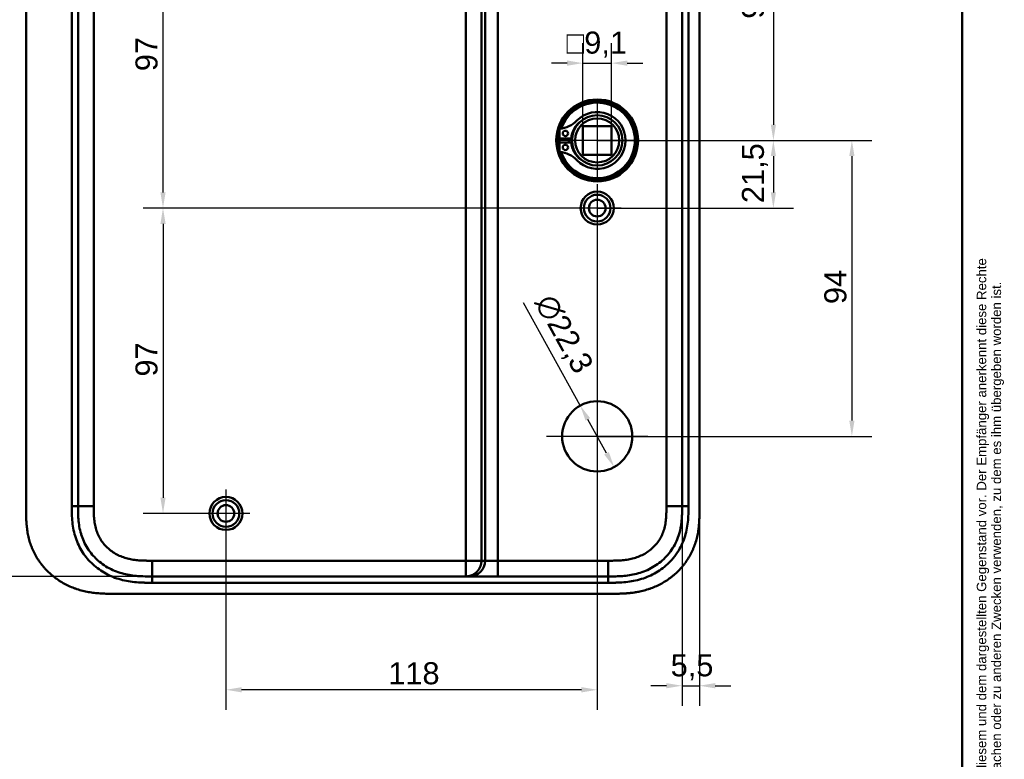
# Model space of a CAD drawing. Header units: millimetres. Extents: x 20 to 833, y 20 to 574.
# Tile 13 of 14: x 520 to 833, y 209 to 444. Entities that reach past the tile are written whole.
import ezdxf
from ezdxf.enums import TextEntityAlignment as Align

# ---------------------------------------------------------------- set-up
doc = ezdxf.new("R2010")
doc.units = ezdxf.units.MM
doc.header["$LTSCALE"] = 2
for name, color, linetype, lineweight in [('Bemaßungen(DIN)', 7, 'Continuous', 25), ('Mittelpunktmarkierung(DIN)', 7, 'Continuous', 25), ('Sichtbare Kanten(DIN)', 7, 'Continuous', 50), ('Sichtbare tangentiale Kanten(DIN)', 7, 'Continuous', 50), ('Skizziergeometrie(DIN)', 7, 'Continuous', 50), ('Symbole(DIN)', 7, 'Continuous', 25)]:
    doc.layers.add(name, color=color, linetype=linetype, lineweight=lineweight)
doc.styles.add('Aktuell-DIN', font='arial.ttf')
doc.styles.add('STANDARD-DIN~0', font='arial.ttf')
doc.styles.add('Textstil10', font='arial.ttf')
doc.styles.add('Textstil41', font='arial.ttf', dxfattribs={"width": 0.8})
doc.styles.add('Textstil83', font='arial.ttf', dxfattribs={"width": 0.8})
doc.dimstyles.new('CAD-LAN', dxfattribs={"dimscale": 2, "dimtxt": 3.5, "dimasz": 2.5, "dimexe": 3.175, "dimexo": 0, "dimgap": 0.8, "dimtad": 1, "dimrnd": 1e-08, "dimtxsty": 'STANDARD-DIN~0', "dimcen": 0.09, "dimdle": 10, "dimclrd": 250, "dimclre": 250, "dimclrt": 250, "dimadec": 0, "dimazin": 2, "dimtfac": 1, "dimtmove": 0, "dimatfit": 3, "dimfxl": 1, "dimtolj": 1, "dimtzin": 0, "dimlwd": 25, "dimlwe": 25, "dimarcsym": 0})

# ---------------------------------------------------------------- blocks, each defined once
blk = doc.blocks.new('Ränder Standardrahmen')
at = {"layer": 'Skizziergeometrie(DIN)', "flags": 128}
blk.add_lwpolyline([(10, 10), (10, 287), (410, 287), (410, 10), (10, 10)], dxfattribs=at)
blk = doc.blocks.new('Schriftfelder Heusser')
at = {"layer": 'Symbole(DIN)', "color": 7, "insert": (293.33, 191.7), "char_height": 1.5, "width": 182.3003, "attachment_point": 1, "rotation": 90, "line_spacing_factor": 0.944221, "style": 'Aktuell-DIN'}
blk.add_mtext('\\fArial|b0|i0;\\H1.5000;Die Schlossfabrik Heusser AG ist Eigentümerin dieses Dokumentes und behält sich alle Rechte an diesem und dem dargestellten Gegenstand vor. Der Empfänger anerkennt diese Rechte\\Pund wird das Dokument nicht ohne schriftliche Ermächtigung der Eigentümerin Dritten zugänglich machen oder zu anderen Zwecken verwenden, zu dem es ihm übergeben worden ist.\\P ', dxfattribs=at)
at = {"layer": 'Symbole(DIN)', "color": 179, "true_color": 0x262659, "style": 'Textstil10'}
blk.add_attdef('ERSTELLUNGSDATUM_001', (217.23, 218.29), '', height=2, dxfattribs=at)
at = {"layer": 'Symbole(DIN)', "color": 179, "true_color": 0x262659}
for tag, height, style, p in [('AUTOR', 2.49, 'Aktuell-DIN', (240.03, 219.26)), ('KONTROLLDATUM', 2, 'Textstil10', (217.42, 215.04)), ('KONTROLLIERT_VON', 2, 'Textstil10', (239.98, 215.05))]:
    blk.add_attdef(tag, text='', height=height, dxfattribs=dict(at, style=style)).set_placement(p, align=Align.MIDDLE_LEFT)
at = {"layer": 'Symbole(DIN)', "color": 7, "style": 'Textstil83', "width": 0.8}
blk.add_attdef('Anfänglicher_Ansichtsmaßstab_001', (281.57, 213.34), '', height=2.3, dxfattribs=at)
at = {"layer": 'Symbole(DIN)', "color": 179, "true_color": 0x262659, "style": 'Textstil10'}
blk.add_attdef('PROJEKT', text='', height=2, dxfattribs=at).set_placement((217.77, 209.72), align=Align.BOTTOM_LEFT)
at = {"layer": 'Symbole(DIN)', "color": 7, "style": 'Textstil41', "width": 0.8}
blk.add_attdef('STATUS', text='', height=5, dxfattribs=at).set_placement((284.53, 195.86), align=Align.MIDDLE_CENTER)
blk = doc.blocks.new('*D8')
at = {"layer": 'Bemaßungen(DIN)', "color": 250, "linetype": 'Continuous', "lineweight": 25, "true_color": 0x3f3f3f, "transparency": 16777216}
for p, q in [((707.48, 500.77), (766.36, 500.77)), ((760.01, 495.77), (760.01, 410.27)), ((704.01, 405.27), (766.36, 405.27))]:
    blk.add_line(p, q, dxfattribs=at)
at = {"layer": 'Bemaßungen(DIN)', "color": 250, "linetype": 'Continuous', "true_color": 0x3f3f3f, "transparency": 16777216}
for points in [[(759.18, 495.77), (760.84, 495.77), (760.01, 500.77)], [(759.18, 410.27), (760.84, 410.27), (760.01, 405.27)]]:
    blk.add_solid(points, dxfattribs=at)
at = {"layer": 'Defpoints', "color": 0, "linetype": 'Continuous', "transparency": 16777216}
for p in [(707.48, 500.77), (704.01, 405.27), (760.01, 405.27)]:
    blk.add_point(p, dxfattribs=at)
at = {"layer": 'Bemaßungen(DIN)', "color": 250, "linetype": 'Continuous', "lineweight": 25, "true_color": 0x3f3f3f, "transparency": 16777216, "insert": (750, 443.91), "char_height": 7, "attachment_point": 1, "rotation": 90, "style": 'STANDARD-DIN~0'}
blk.add_mtext('\\A1;95,5', dxfattribs=at)
blk = doc.blocks.new('*D9')
at = {"layer": 'Bemaßungen(DIN)', "color": 250, "linetype": 'Continuous', "lineweight": 25, "true_color": 0x3f3f3f, "transparency": 16777216}
for p, q in [((704.01, 405.27), (766.36, 405.27)), ((760.01, 400.27), (760.01, 388.77)), ((704.01, 383.77), (766.36, 383.77))]:
    blk.add_line(p, q, dxfattribs=at)
at = {"layer": 'Bemaßungen(DIN)', "color": 250, "linetype": 'Continuous', "true_color": 0x3f3f3f, "transparency": 16777216}
for points in [[(759.18, 400.27), (760.84, 400.27), (760.01, 405.27)], [(759.18, 388.77), (760.84, 388.77), (760.01, 383.77)]]:
    blk.add_solid(points, dxfattribs=at)
at = {"layer": 'Defpoints', "color": 0, "linetype": 'Continuous', "transparency": 16777216}
for p in [(704.01, 405.27), (704.01, 383.77), (760.01, 383.77)]:
    blk.add_point(p, dxfattribs=at)
at = {"layer": 'Bemaßungen(DIN)', "color": 250, "linetype": 'Continuous', "lineweight": 25, "true_color": 0x3f3f3f, "transparency": 16777216, "insert": (750, 385.35), "char_height": 7, "attachment_point": 1, "rotation": 90, "style": 'STANDARD-DIN~0'}
blk.add_mtext('\\A1;21,5', dxfattribs=at)
blk = doc.blocks.new('*D10')
at = {"layer": 'Bemaßungen(DIN)', "color": 250, "linetype": 'Continuous', "lineweight": 25, "true_color": 0x3f3f3f, "transparency": 16777216}
for p, q in [((704.01, 405.27), (791.31, 405.27)), ((784.96, 400.27), (784.96, 316.27)), ((704.01, 311.27), (791.31, 311.27))]:
    blk.add_line(p, q, dxfattribs=at)
at = {"layer": 'Bemaßungen(DIN)', "color": 250, "linetype": 'Continuous', "true_color": 0x3f3f3f, "transparency": 16777216}
for points in [[(784.13, 400.27), (785.8, 400.27), (784.96, 405.27)], [(784.13, 316.27), (785.8, 316.27), (784.96, 311.27)]]:
    blk.add_solid(points, dxfattribs=at)
at = {"layer": 'Defpoints', "color": 0, "linetype": 'Continuous', "transparency": 16777216}
for p in [(704.01, 405.27), (704.01, 311.27), (784.96, 311.27)]:
    blk.add_point(p, dxfattribs=at)
at = {"layer": 'Bemaßungen(DIN)', "color": 250, "linetype": 'Continuous', "lineweight": 25, "true_color": 0x3f3f3f, "transparency": 16777216, "insert": (776.21, 353.28), "char_height": 7, "attachment_point": 1, "rotation": 90, "style": 'STANDARD-DIN~0'}
blk.add_mtext('\\A1;94', dxfattribs=at)
blk = doc.blocks.new('*D11')
at = {"layer": 'Bemaßungen(DIN)', "color": 250, "linetype": 'Continuous', "lineweight": 25, "true_color": 0x3f3f3f, "transparency": 16777216}
for p, q in [((586.01, 480.77), (559.66, 480.77)), ((566.01, 388.77), (566.01, 475.77)), ((704.01, 383.77), (559.66, 383.77))]:
    blk.add_line(p, q, dxfattribs=at)
at = {"layer": 'Bemaßungen(DIN)', "color": 250, "linetype": 'Continuous', "true_color": 0x3f3f3f, "transparency": 16777216}
for points in [[(565.18, 475.77), (566.84, 475.77), (566.01, 480.77)], [(565.18, 388.77), (566.84, 388.77), (566.01, 383.77)]]:
    blk.add_solid(points, dxfattribs=at)
at = {"layer": 'Defpoints', "color": 0, "linetype": 'Continuous', "transparency": 16777216}
for p in [(566.01, 480.77), (586.01, 480.77), (704.01, 383.77)]:
    blk.add_point(p, dxfattribs=at)
at = {"layer": 'Bemaßungen(DIN)', "color": 250, "linetype": 'Continuous', "lineweight": 25, "true_color": 0x3f3f3f, "transparency": 16777216, "insert": (557.26, 427.26), "char_height": 7, "attachment_point": 1, "rotation": 90, "style": 'STANDARD-DIN~0'}
blk.add_mtext('\\A1;97', dxfattribs=at)
blk = doc.blocks.new('*D12')
at = {"layer": 'Bemaßungen(DIN)', "color": 250, "linetype": 'Continuous', "lineweight": 25, "true_color": 0x3f3f3f, "transparency": 16777216}
for p, q in [((704.01, 383.77), (559.66, 383.77)), ((566.01, 378.77), (566.01, 291.77)), ((586.01, 286.77), (559.66, 286.77))]:
    blk.add_line(p, q, dxfattribs=at)
at = {"layer": 'Bemaßungen(DIN)', "color": 250, "linetype": 'Continuous', "true_color": 0x3f3f3f, "transparency": 16777216}
for points in [[(565.18, 378.77), (566.84, 378.77), (566.01, 383.77)], [(565.18, 291.77), (566.84, 291.77), (566.01, 286.77)]]:
    blk.add_solid(points, dxfattribs=at)
at = {"layer": 'Defpoints', "color": 0, "linetype": 'Continuous', "transparency": 16777216}
for p in [(704.01, 383.77), (566.01, 286.77), (586.01, 286.77)]:
    blk.add_point(p, dxfattribs=at)
at = {"layer": 'Bemaßungen(DIN)', "color": 250, "linetype": 'Continuous', "lineweight": 25, "true_color": 0x3f3f3f, "transparency": 16777216, "insert": (557.26, 330.26), "char_height": 7, "attachment_point": 1, "rotation": 90, "style": 'STANDARD-DIN~0'}
blk.add_mtext('\\A1;97', dxfattribs=at)
blk = doc.blocks.new('*D13')
at = {"layer": 'Bemaßungen(DIN)', "color": 250, "linetype": 'Continuous', "lineweight": 25, "true_color": 0x3f3f3f, "transparency": 16777216}
for p, q in [((704.01, 376.12), (704.01, 224.42)), ((586.01, 279.12), (586.01, 224.42)), ((699.01, 230.77), (591.01, 230.77))]:
    blk.add_line(p, q, dxfattribs=at)
at = {"layer": 'Bemaßungen(DIN)', "color": 250, "linetype": 'Continuous', "true_color": 0x3f3f3f, "transparency": 16777216}
for points in [[(591.01, 231.61), (591.01, 229.94), (586.01, 230.77)], [(699.01, 231.61), (699.01, 229.94), (704.01, 230.77)]]:
    blk.add_solid(points, dxfattribs=at)
at = {"layer": 'Defpoints', "color": 0, "linetype": 'Continuous', "transparency": 16777216}
for p in [(704.01, 376.12), (586.01, 279.12), (586.01, 230.77)]:
    blk.add_point(p, dxfattribs=at)
at = {"layer": 'Bemaßungen(DIN)', "color": 250, "linetype": 'Continuous', "lineweight": 25, "true_color": 0x3f3f3f, "transparency": 16777216, "insert": (637.6, 239.52), "char_height": 7, "attachment_point": 1, "style": 'STANDARD-DIN~0'}
blk.add_mtext('\\A1;118', dxfattribs=at)
blk = doc.blocks.new('*D14')
at = {"layer": 'Bemaßungen(DIN)', "color": 250, "linetype": 'Continuous', "lineweight": 25, "true_color": 0x3f3f3f, "transparency": 16777216}
for p, q in [((731.01, 289.06), (731.01, 225.71)), ((736.51, 288.06), (736.51, 225.71)), ((726.01, 232.06), (721.01, 232.06)), ((731.01, 232.06), (736.51, 232.06)), ((741.51, 232.06), (746.51, 232.06))]:
    blk.add_line(p, q, dxfattribs=at)
at = {"layer": 'Bemaßungen(DIN)', "color": 250, "linetype": 'Continuous', "true_color": 0x3f3f3f, "transparency": 16777216}
for points in [[(726.01, 232.89), (726.01, 231.23), (731.01, 232.06)], [(741.51, 232.89), (741.51, 231.23), (736.51, 232.06)]]:
    blk.add_solid(points, dxfattribs=at)
at = {"layer": 'Defpoints', "color": 0, "linetype": 'Continuous', "transparency": 16777216}
for p in [(731.01, 289.06), (736.51, 288.06), (736.51, 232.06)]:
    blk.add_point(p, dxfattribs=at)
at = {"layer": 'Bemaßungen(DIN)', "color": 250, "linetype": 'Continuous', "lineweight": 25, "true_color": 0x3f3f3f, "transparency": 16777216, "insert": (727.36, 242.04), "char_height": 7, "attachment_point": 1, "style": 'STANDARD-DIN~0'}
blk.add_mtext('\\A1;5,5', dxfattribs=at)
blk = doc.blocks.new('*D15')
at = {"layer": 'Bemaßungen(DIN)', "color": 250, "linetype": 'Continuous', "lineweight": 25, "true_color": 0x3f3f3f, "transparency": 16777216}
for p, q in [((698.62, 321.04), (680.6, 353.71)), ((706.98, 305.89), (701.04, 316.66))]:
    blk.add_line(p, q, dxfattribs=at)
at = {"layer": 'Bemaßungen(DIN)', "color": 250, "linetype": 'Continuous', "true_color": 0x3f3f3f, "transparency": 16777216}
for points in [[(701.77, 317.06), (700.31, 316.26), (698.62, 321.04)], [(707.71, 306.29), (706.25, 305.49), (709.4, 301.51)]]:
    blk.add_solid(points, dxfattribs=at)
at = {"layer": 'Defpoints', "color": 0, "linetype": 'Continuous', "transparency": 16777216}
for p in [(698.62, 321.04), (709.4, 301.51)]:
    blk.add_point(p, dxfattribs=at)
at = {"layer": 'Bemaßungen(DIN)', "color": 250, "linetype": 'Continuous', "lineweight": 25, "true_color": 0x3f3f3f, "transparency": 16777216, "insert": (690.34, 357.25), "char_height": 7, "attachment_point": 1, "rotation": 298.8895, "style": 'STANDARD-DIN~0'}
blk.add_mtext('\\A1;∅22,3', dxfattribs=at)
blk = doc.blocks.new('*D17')
at = {"layer": 'Bemaßungen(DIN)', "color": 250, "linetype": 'Continuous', "lineweight": 25, "true_color": 0x3f3f3f, "transparency": 16777216}
for p, q in [((562.55, 500.77), (482.41, 500.77)), ((488.76, 495.77), (488.76, 271.77)), ((562.55, 266.77), (482.41, 266.77))]:
    blk.add_line(p, q, dxfattribs=at)
at = {"layer": 'Bemaßungen(DIN)', "color": 250, "linetype": 'Continuous', "true_color": 0x3f3f3f, "transparency": 16777216}
for points in [[(487.93, 495.77), (489.59, 495.77), (488.76, 500.77)], [(487.93, 271.77), (489.59, 271.77), (488.76, 266.77)]]:
    blk.add_solid(points, dxfattribs=at)
at = {"layer": 'Defpoints', "color": 0, "linetype": 'Continuous', "transparency": 16777216}
for p in [(562.55, 500.77), (488.76, 266.77), (562.55, 266.77)]:
    blk.add_point(p, dxfattribs=at)
at = {"layer": 'Bemaßungen(DIN)', "color": 250, "linetype": 'Continuous', "lineweight": 25, "true_color": 0x3f3f3f, "transparency": 16777216, "insert": (480.01, 376), "char_height": 7, "attachment_point": 1, "rotation": 90, "style": 'STANDARD-DIN~0'}
blk.add_mtext('\\A1;234', dxfattribs=at)
blk = doc.blocks.new('*D18')
at = {"layer": 'Bemaßungen(DIN)', "color": 250, "linetype": 'Continuous', "lineweight": 25, "true_color": 0x3f3f3f, "transparency": 16777216}
for p, q in [((699.46, 409.82), (699.46, 436.17)), ((708.56, 409.82), (708.56, 436.17)), ((694.46, 429.82), (689.46, 429.82)), ((699.46, 429.82), (708.56, 429.82)), ((713.56, 429.82), (718.56, 429.82))]:
    blk.add_line(p, q, dxfattribs=at)
at = {"layer": 'Bemaßungen(DIN)', "color": 250, "linetype": 'Continuous', "true_color": 0x3f3f3f, "transparency": 16777216}
for points in [[(694.46, 430.66), (694.46, 428.99), (699.46, 429.82)], [(713.56, 430.66), (713.56, 428.99), (708.56, 429.82)]]:
    blk.add_solid(points, dxfattribs=at)
at = {"layer": 'Defpoints', "color": 0, "linetype": 'Continuous', "transparency": 16777216}
for p in [(708.56, 429.82), (699.46, 409.82), (708.56, 409.82)]:
    blk.add_point(p, dxfattribs=at)
at = {"layer": 'Bemaßungen(DIN)', "color": 250, "linetype": 'Continuous', "lineweight": 25, "true_color": 0x3f3f3f, "transparency": 16777216, "insert": (694.24, 439.84), "char_height": 7, "attachment_point": 1, "style": 'STANDARD-DIN~0'}
blk.add_mtext('\\A1;\\fAIGDT|b0|i0;\\H7.0000;o\\fArial|b0|i0;\\H7.0000;9,1', dxfattribs=at)

msp = doc.modelspace()

# ---------------------------------------------------------------- linework, layer by layer
at = {"layer": 'Mittelpunktmarkierung(DIN)', "linetype": 'Continuous'}
for p, q in [((704.0093, 417.2749), (704.0093, 393.2749)), ((716.0093, 405.2749), (692.0093, 405.2749)), ((704.0093, 391.4249), (704.0093, 376.1249)), ((711.6593, 383.7749), (696.3593, 383.7749)), ((704.0093, 327.4249), (704.0093, 295.1249)), ((720.1593, 311.2749), (687.8593, 311.2749)), ((586.0093, 294.4249), (586.0093, 279.1249)), ((593.6593, 286.7749), (578.3593, 286.7749))]:
    msp.add_line(p, q, dxfattribs=at)
at = {"layer": 'Sichtbare Kanten(DIN)'}
for p, q in [((522.5093, 479.4906), (522.5093, 288.0179)), ((736.5093, 288.0593), (736.5093, 479.4905)), ((692.0512, 405.8916), (692.0512, 408.9155)), ((699.4593, 400.7249), (699.4593, 409.8249)), ((699.4593, 409.8249), (708.5593, 409.8249)), ((708.5593, 409.8249), (708.5593, 400.7249)), ((695.7512, 405.8916), (692.0512, 405.8916)), ((692.0512, 404.6582), (695.7512, 404.6582)), ((692.0512, 401.6343), (692.0512, 404.6582)), ((708.5593, 400.7249), (699.4593, 400.7249)), ((662.2362, 266.7749), (562.5476, 266.7749)), ((663.4125, 266.7749), (662.2362, 266.7749)), ((672.3799, 266.7749), (663.4125, 266.7749)), ((707.4711, 266.7749), (672.3799, 266.7749)), ((707.4825, 266.7749), (707.4711, 266.7749)), ((549.9884, 261.2749), (708.4706, 261.2749))]:
    msp.add_line(p, q, dxfattribs=at)
for centre, radius in [((704.0093, 405.2749), 13), ((704.0093, 405.2749), 12.5), ((704.0093, 405.2749), 8), ((704.0093, 405.2749), 7), ((693.9012, 407.5066), 0.85), ((693.9012, 403.0432), 0.85), ((704.0093, 383.7749), 5.25), ((704.0093, 383.7749), 4.25), ((704.0093, 383.7749), 2.65), ((704.0093, 311.2749), 11.15), ((586.0093, 286.7749), 5.25), ((586.0093, 286.7749), 4.25), ((586.0093, 286.7749), 2.65)]:
    msp.add_circle(centre, radius, dxfattribs=at)
for centre, radius, start, end in [((704.0093, 405.2749), 12, 198.172127, 161.827873), ((704.0093, 405.2749), 9.0167, 224.140905, 135.859095), ((691.3112, 417.5978), 8.6779, 274.967053, 315.859095), ((703.2759, 405.2749), 7.55, 125.687104, 175.314993), ((704.0093, 405.2749), 8.2, 153.630564, 206.369436), ((704.0093, 405.2749), 12, 175.211021, 184.788979), ((704.0093, 405.2749), 9, 176.0711, 183.9289), ((703.2759, 405.2749), 7.55, 184.685007, 234.312896), ((691.3112, 392.952), 8.6779, 44.140905, 85.032947)]:
    msp.add_arc(centre, radius, start, end, dxfattribs=at)
for points in [[(539.0093, 289.0593), (539.0094, 383.7749), (539.0093, 478.4905)], [(731.0094, 478.4905), (731.0093, 383.7749), (731.0094, 289.0593)]]:
    msp.add_open_spline(points, degree=2, dxfattribs=at)
for points, knots in [([(522.5093, 287.9767), (522.5092, 287.4364), (522.5104, 286.3204), (522.5453, 284.8995), (522.6278, 283.4388), (522.7383, 282.2626), (522.9471, 280.7887), (523.1753, 279.6095), (523.5462, 278.1432), (523.9139, 276.9797), (524.4661, 275.5461), (524.9826, 274.4197), (525.7213, 273.0466), (526.3859, 271.9797), (527.3048, 270.6948), (528.1085, 269.7094), (529.1928, 268.5392), (530.121, 267.6554), (531.3494, 266.6235), (532.3832, 265.8588), (533.7302, 264.9845), (534.8477, 264.3522), (536.2852, 263.649), (537.4635, 263.1569), (538.9623, 262.6301), (540.1783, 262.2786), (541.7103, 261.923), (542.9421, 261.7032), (544.482, 261.501), (545.7112, 261.393), (547.2387, 261.3114), (548.5652, 261.2798), (549.5778, 261.2754), (549.9884, 261.2749)], [-0.997977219, -0.997977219, -0.997977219, -0.997977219, -0.958333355, -0.91666671, -0.895833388, -0.854166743, -0.83333342, -0.791666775, -0.770833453, -0.729166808, -0.708333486, -0.666666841, -0.645833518, -0.604166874, -0.583333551, -0.541666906, -0.520833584, -0.479166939, -0.458333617, -0.416666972, -0.395833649, -0.354167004, -0.333333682, -0.291667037, -0.270833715, -0.22916707, -0.208333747, -0.166667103, -0.14583378, -0.104167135, -0.083333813, -0.041667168, -0.013042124, -0.013042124, -0.013042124, -0.013042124]), ([(562.5476, 266.7749), (561.564, 266.7749), (560.5806, 266.7759), (559.5865, 266.8104), (559.2377, 266.8225), (558.8965, 266.8381), (558.5422, 266.8596), (557.7909, 266.9051), (557.0762, 266.9711), (556.3526, 267.0668), (555.5926, 267.1674), (554.8417, 267.2993), (554.0941, 267.4695), (553.3133, 267.6472), (552.5435, 267.8652), (551.7869, 268.1275), (551.0095, 268.397), (550.2479, 268.7126), (549.509, 269.075), (548.7596, 269.4424), (548.0327, 269.8584), (547.3372, 270.3201), (546.6353, 270.7861), (545.9634, 271.3002), (545.3328, 271.8553), (545.1743, 271.9948), (545.0176, 272.1376), (544.8632, 272.2833), (544.3991, 272.7212), (543.9585, 273.183), (543.5441, 273.6663), (542.9905, 274.312), (542.4827, 274.9974), (542.0275, 275.714), (541.5741, 276.4276), (541.1717, 277.1741), (540.824, 277.9446), (540.5027, 278.6566), (540.2278, 279.3884), (539.9964, 280.1449), (539.981, 280.1952), (539.966, 280.2451), (539.9515, 280.2941), (539.7248, 281.0574), (539.5438, 281.8423), (539.4061, 282.6391), (539.2745, 283.4007), (539.1844, 284.156), (539.1235, 284.9273), (539.0669, 285.6447), (539.0379, 286.3205), (539.0226, 287.0908), (539.009, 287.7759), (539.0093, 288.4176), (539.0093, 289.0592)], [0.00000012, 0.00000012, 0.00000012, 0.00000012, 0.29507015, 0.29507015, 0.29507015, 0.39858932, 0.39858932, 0.39858932, 0.6181101, 0.6181101, 0.6181101, 0.84866484, 0.84866484, 0.84866484, 1.08944362, 1.08944362, 1.08944362, 1.33685273, 1.33685273, 1.33685273, 1.58775958, 1.58775958, 1.58775958, 1.84094964, 1.84094964, 1.84094964, 1.90456374, 1.90456374, 1.90456374, 2.09575467, 2.09575467, 2.09575467, 2.35114981, 2.35114981, 2.35114981, 2.60548983, 2.60548983, 2.60548983, 2.840499, 2.840499, 2.840499, 2.85611996, 2.85611996, 2.85611996, 3.09960165, 3.09960165, 3.09960165, 3.33232279, 3.33232279, 3.33232279, 3.54877275, 3.54877275, 3.54877275, 3.74129164, 3.74129164, 3.74129164, 3.74129164]), ([(731.0094, 289.0592), (731.0094, 288.4316), (731.0093, 287.784), (730.9969, 287.1356), (730.983, 286.4135), (730.9542, 285.6902), (730.899, 284.9756), (730.8389, 284.198), (730.7482, 283.4303), (730.6178, 282.669), (730.482, 281.8769), (730.3037, 281.0914), (730.0695, 280.3015), (729.8344, 279.5088), (729.5446, 278.7214), (729.2001, 277.9565), (728.8539, 277.1877), (728.4518, 276.44), (727.9968, 275.7227), (727.5432, 275.0077), (727.0368, 274.3228), (726.4816, 273.6744), (725.932, 273.0327), (725.3314, 272.4242), (724.6955, 271.8637), (724.0595, 271.3031), (723.3903, 270.7913), (722.6908, 270.3263), (721.9962, 269.8645), (721.2715, 269.449), (720.5191, 269.0796), (719.7838, 268.7185), (719.0218, 268.4016), (718.2393, 268.13), (717.4847, 267.8682), (716.7108, 267.6486), (715.9273, 267.4701), (715.1795, 267.2997), (714.423, 267.1668), (713.6598, 267.066), (712.9364, 266.9705), (712.2069, 266.9038), (711.4756, 266.8595), (710.7852, 266.8177), (710.0931, 266.7959), (709.407, 266.7852), (708.7571, 266.7751), (708.1124, 266.7749), (707.4825, 266.7749)], [0, 0, 0, 0, 0.20033251, 0.20033251, 0.20033251, 0.42341762, 0.42341762, 0.42341762, 0.66616566, 0.66616566, 0.66616566, 0.91870231, 0.91870231, 0.91870231, 1.17212598, 1.17212598, 1.17212598, 1.4268172, 1.4268172, 1.4268172, 1.68070523, 1.68070523, 1.68070523, 1.93198857, 1.93198857, 1.93198857, 2.18331948, 2.18331948, 2.18331948, 2.43287068, 2.43287068, 2.43287068, 2.67676084, 2.67676084, 2.67676084, 2.91192776, 2.91192776, 2.91192776, 3.13637161, 3.13637161, 3.13637161, 3.34910435, 3.34910435, 3.34910435, 3.549929, 3.549929, 3.549929, 3.74015108, 3.74015108, 3.74015108, 3.74015108]), ([(708.4706, 261.2749), (709.0681, 261.2744), (710.1192, 261.2757), (711.3303, 261.3006), (712.2429, 261.3359), (712.8527, 261.3687), (713.6156, 261.4228), (714.2263, 261.4772), (714.9897, 261.5607), (715.6001, 261.6404), (716.5149, 261.7814), (717.4264, 261.9517), (718.7834, 262.2644), (719.9763, 262.6053), (721.4436, 263.1145), (722.5936, 263.588), (723.995, 264.261), (725.0844, 264.864), (726.3994, 265.6971), (727.4107, 266.4252), (728.6179, 267.4088), (729.5355, 268.2531), (730.6161, 269.3766), (731.4244, 270.328), (732.3587, 271.5773), (733.043, 272.6225), (733.8137, 273.9808), (734.3595, 275.1053), (734.9512, 276.5491), (735.3513, 277.7326), (735.7586, 279.2355), (736.0132, 280.4523), (736.2245, 281.8306), (736.3261, 282.7501), (736.4015, 283.6688), (736.4394, 284.2805), (736.4735, 285.0437), (736.4908, 285.6519), (736.5036, 286.4087), (736.5091, 287.162), (736.5093, 287.7608), (736.5093, 288.0593)], [-0.999997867, -0.999997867, -0.999997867, -0.999997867, -0.958331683, -0.927082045, -0.916665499, -0.895832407, -0.885415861, -0.864582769, -0.854166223, -0.833333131, -0.822916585, -0.791666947, -0.770833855, -0.729167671, -0.708334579, -0.666668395, -0.645835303, -0.604169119, -0.583336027, -0.541669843, -0.520836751, -0.479170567, -0.458337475, -0.416671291, -0.395838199, -0.354172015, -0.333338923, -0.291672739, -0.270839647, -0.229173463, -0.208340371, -0.166674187, -0.145841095, -0.114591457, -0.104174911, -0.083341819, -0.072925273, -0.052092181, -0.041675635, -0.020842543, -0.000009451, -0.000009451, -0.000009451, -0.000009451])]:
    msp.add_open_spline(points, degree=3, knots=knots, dxfattribs=at)
at = {"layer": 'Sichtbare tangentiale Kanten(DIN)'}
for p, q in [((662.2361, 495.7749), (662.2362, 271.7749)), ((667.218, 271.7749), (667.218, 495.7749)), ((668.3944, 495.7749), (668.3944, 271.7749)), ((672.3799, 271.7749), (672.3798, 495.7749)), ((537.0093, 289.0593), (539.0093, 289.0593)), ((544.0093, 289.0592), (539.0093, 289.0592)), ((731.0094, 289.0592), (726.0094, 289.0592)), ((731.0094, 289.0593), (733.0091, 289.0593)), ((662.2362, 271.7749), (562.5476, 271.7749)), ((562.5476, 271.7749), (562.5476, 266.7749)), ((662.2362, 266.7749), (662.2362, 271.7749)), ((662.2362, 271.7749), (667.218, 271.7749)), ((668.3944, 271.7749), (667.218, 271.7749)), ((672.3799, 271.7749), (668.3944, 271.7749)), ((707.4825, 271.7749), (672.3799, 271.7749)), ((672.3799, 266.7749), (672.3799, 271.7749)), ((707.4825, 266.7749), (707.4825, 271.7749)), ((562.5477, 266.7749), (562.5477, 264.7755)), ((707.4711, 266.7749), (707.4711, 264.7749))]:
    msp.add_line(p, q, dxfattribs=at)
for points, degree in [([(537.0093, 289.0593), (537.0094, 352.2029), (537.0094, 415.3466), (537.0096, 478.4905)], 3), ([(544.0093, 289.0592), (544.0094, 352.2029), (544.0094, 415.3466), (544.0093, 478.4906)], 3), ([(726.0094, 478.4906), (726.0093, 415.3469), (726.0093, 352.2031), (726.0094, 289.0592)], 3), ([(733.0094, 478.4905), (733.0093, 415.3469), (733.0093, 352.2032), (733.0091, 289.0593)], 3), ([(667.218, 271.7749), (667.218, 271.6714), (667.2128, 271.4655), (667.1895, 271.1606), (667.1286, 270.7629), (667.0052, 270.2831), (666.8371, 269.8231), (666.6267, 269.3854), (666.3765, 268.9725), (666.0891, 268.587), (665.7669, 268.2313), (665.4125, 267.908), (665.0284, 267.6195), (664.617, 267.3684), (664.1809, 267.1572), (663.7225, 266.9885), (663.2445, 266.8646), (662.8483, 266.8035), (662.5445, 266.7802), (662.3393, 266.7749), (662.2362, 266.7749)], 5), ([(663.4125, 266.7749), (666.1639, 266.7749), (668.3944, 269.0135), (668.3944, 271.7749)], 3), ([(707.4711, 264.7749), (659.1634, 264.7749), (610.8556, 264.7749), (562.5477, 264.7755)], 3)]:
    msp.add_open_spline(points, degree=degree, dxfattribs=at)
for points, knots in [([(562.5477, 264.7755), (562.3308, 264.7756), (562.1139, 264.7756), (561.8969, 264.7757), (561.6963, 264.7757), (561.4956, 264.7767), (561.295, 264.778), (561.1947, 264.7786), (561.0943, 264.7793), (560.994, 264.7803), (560.6998, 264.7832), (560.4058, 264.7878), (560.0912, 264.7952), (560.0839, 264.7954), (560.0767, 264.7955), (560.0694, 264.7957), (559.1854, 264.8166), (558.3863, 264.8559), (557.5781, 264.9239), (557.5637, 264.9251), (557.5493, 264.9264), (557.5348, 264.9276), (556.7125, 264.9979), (555.8834, 265.0998), (555.0602, 265.2398), (555.0523, 265.2411), (555.0444, 265.2425), (555.0365, 265.2438), (554.2092, 265.3853), (553.387, 265.5653), (552.5744, 265.7895), (552.568, 265.7913), (552.5616, 265.793), (552.5552, 265.7948), (550.916, 266.2485), (549.3141, 266.886), (547.8404, 267.6856), (546.3612, 268.488), (544.9441, 269.4924), (543.6982, 270.6354), (542.4619, 271.7694), (541.3528, 273.0773), (540.4417, 274.4819), (539.533, 275.8827), (538.7955, 277.4174), (538.2599, 279.0107), (538.2585, 279.0147), (538.2572, 279.0188), (538.2558, 279.0228), (537.9876, 279.8223), (537.7674, 280.6433), (537.5947, 281.4656), (537.5933, 281.4723), (537.5919, 281.479), (537.5905, 281.4857), (537.4181, 282.31), (537.2905, 283.1495), (537.2025, 283.9793), (537.2011, 283.9931), (537.1996, 284.0069), (537.1982, 284.0208), (537.1126, 284.8396), (537.0626, 285.6562), (537.0359, 286.5323), (537.0356, 286.545), (537.0352, 286.5577), (537.0348, 286.5704), (537.0095, 287.4242), (537.0092, 288.2417), (537.0093, 289.0593)], [0, 0, 0, 0, 0.06507766, 0.06507766, 0.06507766, 0.12528273, 0.12528273, 0.12528273, 0.15538526, 0.15538526, 0.15538526, 0.24365675, 0.24365675, 0.24365675, 0.24569285, 0.24569285, 0.24569285, 0.49300086, 0.49300086, 0.49300086, 0.4974115, 0.4974115, 0.4974115, 0.74890807, 0.74890807, 0.74890807, 0.75132137, 0.75132137, 0.75132137, 1.00413209, 1.00413209, 1.00413209, 1.00612672, 1.00612672, 1.00612672, 1.51621493, 1.51621493, 1.51621493, 2.02817175, 2.02817175, 2.02817175, 2.53612225, 2.53612225, 2.53612225, 3.04268591, 3.04268591, 3.04268591, 3.04397533, 3.04397533, 3.04397533, 3.29809426, 3.29809426, 3.29809426, 3.30016358, 3.30016358, 3.30016358, 3.55484367, 3.55484367, 3.55484367, 3.55908615, 3.55908615, 3.55908615, 3.81045046, 3.81045046, 3.81045046, 3.81409287, 3.81409287, 3.81409287, 4.05937582, 4.05937582, 4.05937582, 4.05937582]), ([(562.5476, 271.7749), (562.3067, 271.7749), (562.0658, 271.7749), (561.8249, 271.7755), (561.7505, 271.7756), (561.676, 271.7759), (561.6016, 271.7761), (561.5272, 271.7764), (561.4527, 271.7769), (561.3783, 271.7773), (561.2294, 271.7782), (561.0805, 271.7793), (560.9317, 271.7811), (560.8572, 271.782), (560.7828, 271.7831), (560.7084, 271.7843), (560.5545, 271.7866), (560.4006, 271.7894), (560.2467, 271.7931), (560.1698, 271.7949), (560.0928, 271.7971), (560.0159, 271.7993), (559.939, 271.8015), (559.8621, 271.8039), (559.782, 271.8066), (559.4689, 271.8173), (559.1711, 271.8308), (558.8629, 271.8493), (558.8556, 271.8497), (558.8484, 271.8502), (558.8412, 271.8506), (558.2205, 271.8883), (557.6269, 271.9424), (557.03, 272.0208), (557.021, 272.022), (557.012, 272.0232), (557.0031, 272.0243), (556.4019, 272.104), (555.8073, 272.2078), (555.2165, 272.3419), (555.2113, 272.3431), (555.206, 272.3443), (555.2008, 272.3455), (554.6038, 272.4815), (554.0097, 272.6492), (553.4319, 272.8491), (553.4286, 272.8503), (553.4252, 272.8514), (553.4218, 272.8526), (552.8395, 273.0546), (552.2634, 273.293), (551.7087, 273.5651), (551.1553, 273.8365), (550.6158, 274.1449), (550.1017, 274.4863), (549.5889, 274.8268), (549.0962, 275.2035), (548.6343, 275.6102), (548.1743, 276.0153), (547.7393, 276.4551), (547.3405, 276.9201), (546.9424, 277.3843), (546.5755, 277.8793), (546.2479, 278.3949), (545.9222, 278.9077), (545.6315, 279.4472), (545.3821, 279.9997), (545.1328, 280.5519), (544.921, 281.1253), (544.7481, 281.7054), (544.7469, 281.7097), (544.7456, 281.714), (544.7443, 281.7182), (544.5723, 282.2976), (544.4371, 282.8895), (544.3342, 283.484), (544.3327, 283.4926), (544.3312, 283.5012), (544.3297, 283.5098), (544.2272, 284.1075), (544.1558, 284.7099), (544.1068, 285.3361), (544.1062, 285.3434), (544.1056, 285.3508), (544.1051, 285.3582), (544.081, 285.6697), (544.0635, 285.9714), (544.05, 286.2804), (544.0361, 286.5981), (544.0269, 286.914), (544.0208, 287.2293), (544.009, 287.841), (544.009, 288.451), (544.0093, 289.0592)], [0, 0, 0, 0, 0.07226959, 0.07226959, 0.07226959, 0.09460256, 0.09460256, 0.09460256, 0.11693552, 0.11693552, 0.11693552, 0.16160146, 0.16160146, 0.16160146, 0.18393443, 0.18393443, 0.18393443, 0.23010863, 0.23010863, 0.23010863, 0.25319573, 0.25319573, 0.25319573, 0.27628283, 0.27628283, 0.27628283, 0.36651767, 0.36651767, 0.36651767, 0.36863123, 0.36863123, 0.36863123, 0.55006704, 0.55006704, 0.55006704, 0.5527949, 0.5527949, 0.5527949, 0.7354684, 0.7354684, 0.7354684, 0.73709258, 0.73709258, 0.73709258, 0.92172864, 0.92172864, 0.92172864, 0.92280811, 0.92280811, 0.92280811, 1.10898224, 1.10898224, 1.10898224, 1.29469812, 1.29469812, 1.29469812, 1.47992205, 1.47992205, 1.47992205, 1.6644007, 1.6644007, 1.6644007, 1.84853828, 1.84853828, 1.84853828, 2.03168687, 2.03168687, 2.03168687, 2.21476727, 2.21476727, 2.21476727, 2.21611236, 2.21611236, 2.21611236, 2.39887625, 2.39887625, 2.39887625, 2.40151665, 2.40151665, 2.40151665, 2.58521247, 2.58521247, 2.58521247, 2.58737964, 2.58737964, 2.58737964, 2.67889059, 2.67889059, 2.67889059, 2.77300349, 2.77300349, 2.77300349, 2.95556719, 2.95556719, 2.95556719, 2.95556719]), ([(726.0094, 289.0592), (726.0094, 288.8185), (726.0094, 288.5778), (726.0089, 288.3371), (726.0085, 288.1895), (726.0076, 288.042), (726.0065, 287.8945), (726.0059, 287.8207), (726.0052, 287.7469), (726.0044, 287.6732), (726.0037, 287.5994), (726.0027, 287.5256), (726.0016, 287.4519), (726.0005, 287.3781), (725.9993, 287.3044), (725.9979, 287.2306), (725.992, 286.9183), (725.9834, 286.605), (725.9692, 286.2856), (725.9553, 285.9736), (725.9379, 285.672), (725.9138, 285.3607), (725.9132, 285.3534), (725.9127, 285.346), (725.9121, 285.3386), (725.8632, 284.7129), (725.7919, 284.1108), (725.6896, 283.5135), (725.6881, 283.5049), (725.6866, 283.4963), (725.6852, 283.4878), (725.5824, 282.8936), (725.4475, 282.3021), (725.2758, 281.723), (725.2745, 281.7187), (725.2732, 281.7145), (725.272, 281.7102), (725.0994, 281.1304), (724.888, 280.5573), (724.6391, 280.0053), (724.3902, 279.4532), (724.1, 278.9139), (723.7748, 278.4013), (723.4483, 277.8867), (723.0823, 277.3921), (722.6856, 276.9288), (722.287, 276.4632), (721.852, 276.0226), (721.3919, 275.6169), (720.9307, 275.2101), (720.4388, 274.8334), (719.9266, 274.4927), (719.413, 274.1511), (718.874, 273.8423), (718.3213, 273.5706), (717.7672, 273.2983), (717.1917, 273.0595), (716.61, 272.8572), (716.6066, 272.856), (716.6033, 272.8548), (716.5999, 272.8537), (716.0227, 272.6534), (715.4292, 272.4853), (714.8326, 272.3488), (714.8274, 272.3476), (714.8222, 272.3464), (714.8169, 272.3452), (714.2267, 272.2107), (713.6324, 272.1066), (713.0317, 272.0265), (713.0228, 272.0253), (713.0139, 272.0241), (713.0049, 272.0229), (712.4084, 271.9441), (711.8151, 271.8897), (711.1949, 271.8517), (711.1878, 271.8512), (711.1806, 271.8508), (711.1734, 271.8504), (710.8654, 271.8317), (710.5679, 271.8181), (710.2636, 271.8075), (709.951, 271.7967), (709.6397, 271.7894), (709.3292, 271.7845), (708.7115, 271.7748), (708.0966, 271.7746), (707.4825, 271.7749)], [25.77708229, 25.77708229, 25.77708229, 25.77708229, 25.84929399, 25.84929399, 25.84929399, 25.89356572, 25.89356572, 25.89356572, 25.91570158, 25.91570158, 25.91570158, 25.93783745, 25.93783745, 25.93783745, 25.95996549, 25.95996549, 25.95996549, 26.05358694, 26.05358694, 26.05358694, 26.14503689, 26.14503689, 26.14503689, 26.14720056, 26.14720056, 26.14720056, 26.33077347, 26.33077347, 26.33077347, 26.33341345, 26.33341345, 26.33341345, 26.51605997, 26.51605997, 26.51605997, 26.51740202, 26.51740202, 26.51740202, 26.70035849, 26.70035849, 26.70035849, 26.88337781, 26.88337781, 26.88337781, 27.06710718, 27.06710718, 27.06710718, 27.25173009, 27.25173009, 27.25173009, 27.43682672, 27.43682672, 27.43682672, 27.62241725, 27.62241725, 27.62241725, 27.80846503, 27.80846503, 27.80846503, 27.80953911, 27.80953911, 27.80953911, 27.99405495, 27.99405495, 27.99405495, 27.99567068, 27.99567068, 27.99567068, 28.17823175, 28.17823175, 28.17823175, 28.18094441, 28.18094441, 28.18094441, 28.36227332, 28.36227332, 28.36227332, 28.36437264, 28.36437264, 28.36437264, 28.45455735, 28.45455735, 28.45455735, 28.54720616, 28.54720616, 28.54720616, 28.73152441, 28.73152441, 28.73152441, 28.73152441]), ([(733.0091, 289.0593), (733.0091, 288.9377), (733.0091, 288.8162), (733.0091, 288.5935), (733.0091, 288.4923), (733.0086, 288.29), (733.0082, 288.1888), (733.005, 287.5819), (732.9988, 287.076), (732.9839, 286.5706)], [0, 0, 0, 0, 0.036465, 0.036465, 0.066817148, 0.066817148, 0.097169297, 0.097169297, 0.248930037, 0.248930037, 0.248930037, 0.248930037]), ([(732.9839, 286.5706), (732.9569, 285.6574), (732.9061, 284.8398), (732.8205, 284.021), (732.8191, 284.0071), (732.8176, 283.9933), (732.8162, 283.9795), (732.7282, 283.1497), (732.6006, 282.3101), (732.4283, 281.4858), (732.4269, 281.4791), (732.4255, 281.4724), (732.424, 281.4657), (732.2513, 280.6434), (732.0311, 279.8224), (731.7629, 279.0229), (731.7615, 279.0188), (731.7602, 279.0147), (731.7588, 279.0107), (731.2232, 277.4174), (730.4857, 275.8827), (729.5771, 274.4821), (729.0199, 273.623), (728.3893, 272.7989), (727.6978, 272.028)], [0.24893004, 0.24893004, 0.24893004, 0.24893004, 0.50029533, 0.50029533, 0.50029533, 0.50453898, 0.50453898, 0.50453898, 0.75922775, 0.75922775, 0.75922775, 0.76129715, 0.76129715, 0.76129715, 1.01542278, 1.01542278, 1.01542278, 1.01671254, 1.01671254, 1.01671254, 1.52327384, 1.52327384, 1.52327384, 1.83398697, 1.83398697, 1.83398697, 1.83398697]), ([(727.6978, 272.028), (727.26, 271.5399), (726.7979, 271.0733), (726.3207, 270.6355), (725.0773, 269.4949), (723.6591, 268.489), (722.1785, 267.6857), (720.7048, 266.8861), (719.1029, 266.2486), (717.4638, 265.7949), (717.4573, 265.7931), (717.4509, 265.7913), (717.4445, 265.7896), (716.632, 265.5654), (715.8096, 265.3853), (714.9823, 265.2438), (714.9744, 265.2425), (714.9666, 265.2411), (714.9587, 265.2398), (714.1355, 265.0998), (713.3065, 264.9979), (712.4841, 264.9276), (712.4697, 264.9264), (712.4553, 264.9252), (712.4409, 264.924), (711.6326, 264.8559), (710.834, 264.8169), (709.9686, 264.7959), (709.955, 264.7956), (709.9414, 264.7953), (709.9278, 264.795), (709.0829, 264.7751), (708.2772, 264.7749), (707.4711, 264.7749)], [0, 0, 0, 0, 0.19669863, 0.19669863, 0.19669863, 0.70917928, 0.70917928, 0.70917928, 1.21926624, 1.21926624, 1.21926624, 1.22126493, 1.22126493, 1.22126493, 1.47406971, 1.47406971, 1.47406971, 1.47647275, 1.47647275, 1.47647275, 1.72797741, 1.72797741, 1.72797741, 1.73239112, 1.73239112, 1.73239112, 1.97969361, 1.97969361, 1.97969361, 1.98358619, 1.98358619, 1.98358619, 2.22538029, 2.22538029, 2.22538029, 2.22538029])]:
    msp.add_open_spline(points, degree=3, knots=knots, dxfattribs=at)

# ---------------------------------------------------------------- block references
at = {"xscale": 2, "yscale": 2, "zscale": 2}
for name, p in [('Ränder Standardrahmen', (0, 0)), ('Schriftfelder Heusser', (238, -362.8333))]:
    msp.add_blockref(name, p, dxfattribs=at)

# ---------------------------------------------------------------- dimensions: what is measured, and where the dimension line sits
at = {"layer": 'Bemaßungen(DIN)', "color": 250, "linetype": 'Continuous', "lineweight": 25, "true_color": 0x3f3f3f}
for base, p1, p2, angle, override, picture, middle in [((488.7608, 266.7749), (562.5476, 500.7749), (562.5476, 266.7749), 90, {"dimgap": 0.8, "dimdec": 2, "dimtol": 0, "dimlim": 0, "dimtp": 0, "dimtm": 0, "dimtdec": 2, "dimtofl": 0, "dimatfit": 1}, '*D17', (488.7608, 383.7749)), ((760.0093, 405.2749), (707.4825, 500.7749), (704.0093, 405.2749), 90, {"dimgap": 0.8, "dimdec": 2, "dimtol": 0, "dimlim": 0, "dimtp": 0, "dimtm": 0, "dimtdec": 2, "dimtofl": 0, "dimatfit": 1}, '*D8', (760.0093, 453.0249)), ((566.0093, 480.7749), (704.0093, 383.7749), (586.0093, 480.7749), 90, {"dimgap": 0.8, "dimdec": 2, "dimtol": 0, "dimlim": 0, "dimtp": 0, "dimtm": 0, "dimtdec": 2, "dimtofl": 0, "dimatfit": 1}, '*D11', (566.0093, 432.2749)), ((760.0093, 383.7749), (704.0093, 405.2749), (704.0093, 383.7749), 90, {"dimgap": 0.8, "dimdec": 2, "dimtol": 0, "dimlim": 0, "dimtp": 0, "dimtm": 0, "dimtdec": 2, "dimtofl": 0, "dimatfit": 1}, '*D9', (760.0093, 394.5249)), ((784.963, 311.2749), (704.0093, 405.2749), (704.0093, 311.2749), 90, {"dimgap": 0.8, "dimdec": 2, "dimtol": 0, "dimlim": 0, "dimtp": 0, "dimtm": 0, "dimtdec": 2, "dimtofl": 0, "dimatfit": 1}, '*D10', (784.963, 358.2749)), ((566.0093, 286.7749), (704.0093, 383.7749), (586.0093, 286.7749), 90, {"dimgap": 0.8, "dimdec": 2, "dimtol": 0, "dimlim": 0, "dimtp": 0, "dimtm": 0, "dimtdec": 2, "dimtofl": 0, "dimatfit": 1}, '*D12', (566.0093, 335.2749)), ((586.0093, 230.7749), (704.0093, 376.1249), (586.0093, 279.1249), 180, {"dimgap": 0.8, "dimdec": 2, "dimtol": 0, "dimlim": 0, "dimtp": 0, "dimtm": 0, "dimtdec": 2, "dimtofl": 0, "dimatfit": 1}, '*D13', (645.0093, 230.7749)), ((736.5093, 232.0593), (731.0094, 289.0592), (736.5093, 288.0593), 180, {"dimgap": 0.8, "dimdec": 2, "dimtol": 0, "dimlim": 0, "dimtp": 0, "dimtm": 0, "dimtdec": 2, "dimtofl": 1, "dimatfit": 1}, '*D14', (733.7593, 232.0593))]:
    dim = msp.add_linear_dim(base=base, p1=p1, p2=p2, angle=angle, dimstyle='CAD-LAN', override=override, dxfattribs=at)
    dim.commit()
    dim.dimension.update_dxf_attribs({"geometry": picture, "text_midpoint": middle, "dimtype": 160})
dim = msp.add_linear_dim(base=(708.5593, 429.8249), p1=(699.4593, 409.8249), p2=(708.5593, 409.8249), angle=180, text='\\fAIGDT|b0|i0;\\H7.0000;o\\fArial|b0|i0;\\H7.0000;<>', dimstyle='CAD-LAN', override={"dimgap": 0.8, "dimdec": 2, "dimtol": 0, "dimlim": 0, "dimtp": 0, "dimtm": 0, "dimtdec": 2, "dimtofl": 1, "dimatfit": 1}, dxfattribs=at)
dim.commit()
dim.dimension.update_dxf_attribs({"geometry": '*D18', "text_midpoint": (704.0093, 429.8249), "dimtype": 160})
dim = msp.add_diameter_dim_2p(p1=(709.3961, 301.5125), p2=(698.6225, 321.0373), dimstyle='CAD-LAN', override={"dimgap": 0.8, "dimdec": 2, "dimlfac": 1, "dimtol": 0, "dimlim": 0, "dimtp": 0, "dimtm": 0, "dimtdec": 2, "dimatfit": 2}, dxfattribs=at)
dim.commit()
dim.dimension.update_dxf_attribs({"geometry": '*D15', "text_midpoint": (687.6007, 341.0118), "dimtype": 163})

doc.saveas('drawing.dxf')
